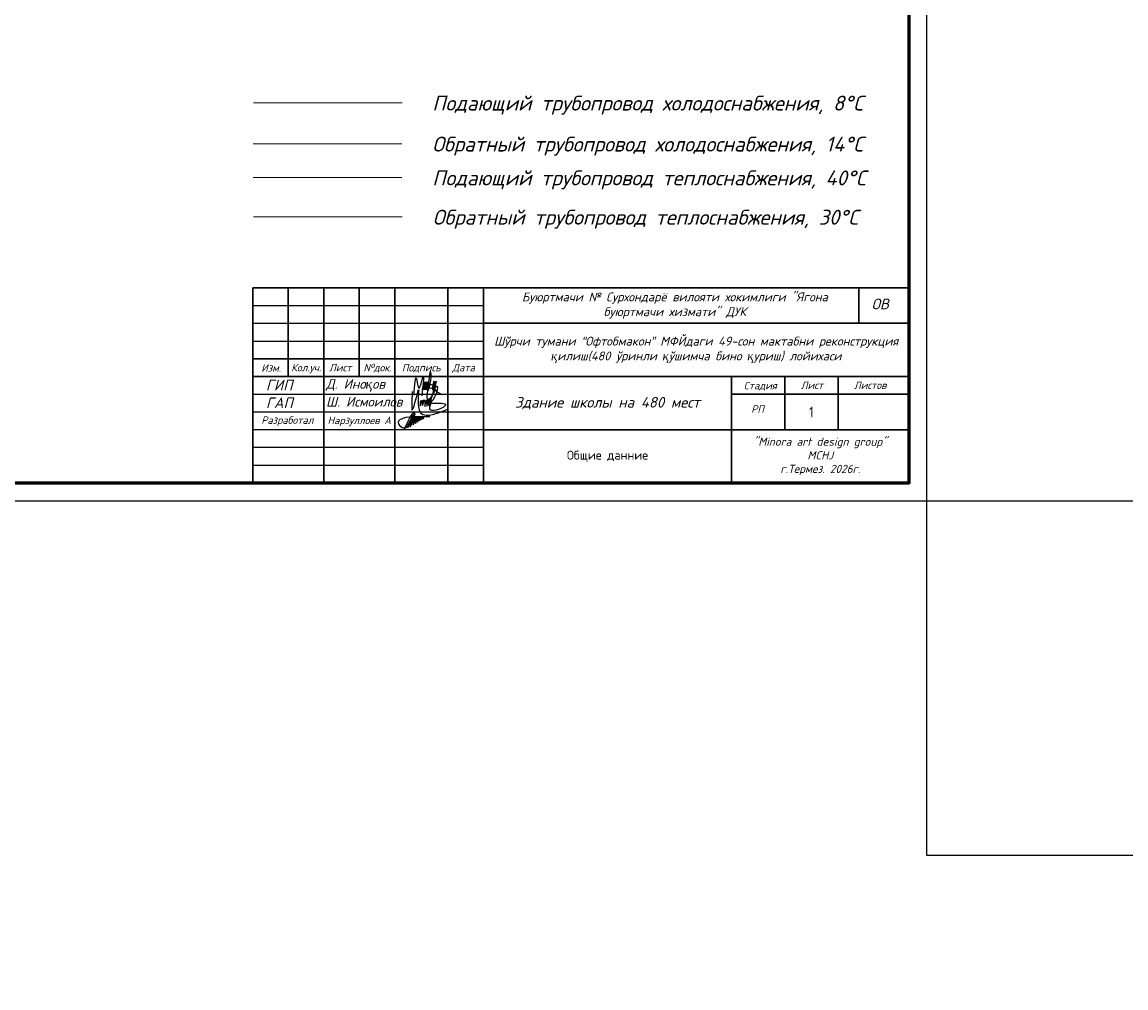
# Model space of a CAD drawing. Header units: millimetres. Extents: x 9824119 to 13672909, y -72394 to 462135.
# Tile 5 of 256: x 10040226 to 10071346, y -25198 to 2017. Entities that reach past the tile are written whole.
import ezdxf

# ---------------------------------------------------------------- set-up
doc = ezdxf.new("R2010")
doc.units = ezdxf.units.MM
doc.linetypes.add('ADSK_Скрыто', pattern=[6, 3, -3])
doc.layers.add('_0', color=7, linetype='Continuous')
for name, color, linetype, lineweight in [('A-DETL-HDLN', 7, 'ADSK_Скрыто', 9), ('list', 7, 'Continuous', 0), ('P-PIPE', 7, 'Continuous', 18)]:
    doc.layers.add(name, color=color, linetype=linetype, lineweight=lineweight)
doc.styles.add('Arial straight', font='arial.ttf')
doc.styles.add('geniso', font='geniso.shx', dxfattribs={"height": 300})
doc.styles.add('ISO_1.0', font='isocpeur.ttf')
doc.styles.add('ISOCPEUR', font='isocpeui.ttf')
doc.styles.add('V@ler@Live', font='isocpeui.ttf')
doc.styles.add('ГОСТ 250', font='isocpeui.ttf', dxfattribs={"height": 300})

# ---------------------------------------------------------------- blocks, each defined once
blk = doc.blocks.new('dfghdghjj')
at = {"color": 5}
for points in [[(9340.26, 16077.13), (9340.41, 16065.85), (9344.15, 16078.05), (9344.36, 16065.99), (9361.72, 16066.27)], [(9345.18, 16071.71), (9345.13, 16068.47), (9346.42, 16071.84), (9346.51, 16068.61), (9347.62, 16071.98), (9347.98, 16068.07), (9348.86, 16072.11), (9349.17, 16068.16), (9350.15, 16072.29), (9350.28, 16068.65), (9351.13, 16072.64), (9351.22, 16068.12)]]:
    blk.add_spline(points, degree=3, dxfattribs=at)
blk.add_open_spline([(9351.27, 16070.02), (9355.68, 16074.61), (9356.4, 16086.31), (9351.47, 16072.68), (9350.25, 16062.94), (9366.28, 16070.25), (9356.24, 16070.1), (9351.27, 16070.02)], degree=3, knots=[0, 0, 0, 0, 11.169732, 22.339463, 26.421393, 35.897433, 45.210623, 45.210623, 45.210623, 45.210623], dxfattribs=at)
blk = doc.blocks.new('fghjgfghjfghj')
at = {"color": 5}
for points in [[(9314.95, 16125.19), (9316.06, 16132.73), (9317.13, 16128.37), (9318.97, 16133.37), (9318.51, 16124.91)], [(9318.85, 16127.59), (9319.35, 16131.15), (9319.22, 16127.59), (9319.71, 16131.15), (9319.56, 16127.57), (9320.12, 16131.19), (9319.93, 16127.55), (9320.49, 16131.21), (9320.25, 16127.59), (9320.87, 16131.21), (9320.6, 16127.57), (9321.15, 16131.25), (9321, 16127.53), (9322.7, 16134.72), (9322.38, 16136.14), (9321.82, 16132.87), (9321.52, 16123.37), (9324.47, 16127.61), (9323.59, 16129.77), (9321.32, 16129.24), (9322.49, 16128.35), (9324.19, 16130.8), (9324.08, 16131.45), (9323.48, 16127.48), (9324.97, 16131.47), (9324.43, 16130.72), (9324.43, 16127.72), (9327.87, 16125.48)]]:
    blk.add_spline(points, degree=3, dxfattribs=at)
blk = doc.blocks.new('sd5435234534534')
at = {"color": 0, "lineweight": 30}
for p, q in [((-18500, 5500), (0, 5500)), ((-18500, 5500), (-18500, 0)), ((-17500, 5500), (-17500, 3000)), ((-16500, 5500), (-16500, 0)), ((-15500, 5500), (-15500, 3000)), ((-14500, 5500), (-14500, 0)), ((-13000, 5500), (-13000, 0)), ((-12000, 5500), (-12000, 0)), ((-1410, 5491), (-1410, 4491)), ((0, 5500), (0, 0)), ((-12000, 4500), (0, 4500)), ((-18500, 3500), (-12000, 3500)), ((0, 3000), (-18500, 3000)), ((-5000, 0), (-5000, 3000)), ((-3500, 1500), (-3500, 3000)), ((-2000, 3000), (-2000, 1500)), ((-5000, 2500), (0, 2500)), ((-12000, 1500), (0, 1500)), ((-18500, 0), (0, 0))]:
    blk.add_line(p, q, dxfattribs=at)
at = {"lineweight": 25}
for p, q in [((-18500, 5000), (-12000, 5000)), ((-18500, 4500), (-12000, 4500)), ((-18500, 4000), (-12000, 4000)), ((-18500, 2500), (-12000, 2500)), ((-12000, 2000), (-18500, 2000)), ((-12000, 1500), (-18500, 1500)), ((-12000, 1000), (-18500, 1000)), ((-18500, 500), (-12000, 500))]:
    blk.add_line(p, q, dxfattribs=at)
at = {"color": 5}
for points in [[(-13952, 1998), (-14083, 1723), (-14162, 1576), (-14165, 1571), (-14323, 1583), (-14379, 1748), (-14265, 1825), (-13901, 1870), (-13507, 1869)], [(-14063, 1896), (-13975, 1899), (-13944, 1903), (-13927, 1948), (-13941, 1964), (-13986, 1962), (-14020, 1929), (-14150, 1686), (-14248, 1492)], [(-13992, 1847), (-14131, 1561), (-13950, 1847), (-14066, 1587), (-13904, 1844), (-13983, 1635), (-13859, 1845), (-13914, 1680), (-13819, 1843), (-13856, 1717), (-13783, 1844), (-13803, 1749), (-13744, 1847), (-13762, 1775), (-13716, 1845), (-13728, 1800), (-13692, 1842), (-13698, 1811), (-13679, 1837)]]:
    blk.add_spline(points, degree=3, dxfattribs=at)
for name, p, xscale, yscale, zscale in [('fghjgfghjfghj', (-591107, -996639), 61.95987616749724, 61.95987616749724, 61.95987616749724), ('dfghdghjj', (-445763, -740596), 46.22558391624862, 46.22558391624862, 46.22558391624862)]:
    blk.add_blockref(name, p, dxfattribs=dict(xscale=xscale, yscale=yscale, zscale=zscale))
for s, insert, char_height, width, attachment_point, style in [('Буюртмачи № Сурхондарё вилояти хокимлиги "Ягона буюртмачи хизмати" ДУК', (-6600, 5000), 250, 9212.5, 5, 'ГОСТ 250'), ('Шўрчи тумани “Офтобмакон” МФЙдаги 49-сон мактабни реконструкция {\\fTimes New Roman|b0|i1|c204|p18;қ}илиш(480 ўринли {\\fTimes New Roman|b0|i1|c204|p18;қ}ўшимча бино {\\fTimes New Roman|b0|i1|c204|p18;қ}уриш) лойихаси', (-6000, 3750), 250, 11954.31, 5, 'ГОСТ 250'), ('\\pt9414.2538;Изм.', (-18261, 3348), 210, 12100.74, 1, 'V@ler@Live'), ('\\pt9414.2538;Кол.уч.', (-17416, 3356), 210, 12100.74, 1, 'V@ler@Live'), ('\\pt9414.2538;Лист', (-16349, 3356), 210, 12100.74, 1, 'V@ler@Live'), ('\\pt9414.2538;Nºдок.', (-15380, 3356), 210, 12100.74, 1, 'V@ler@Live'), ('\\pt9414.2538;Подпись', (-14297, 3356), 210, 12100.74, 1, 'V@ler@Live'), ('\\pt9414.2538;Дата', (-12874, 3356), 210, 12100.74, 1, 'V@ler@Live'), ('\\pt9414.2538;Стадия', (-4656, 2849), 210, 12100.74, 1, 'V@ler@Live'), ('\\pt9414.2538;Лист', (-3051, 2859), 210, 12100.74, 1, 'V@ler@Live'), ('\\pt9414.2538;Листов', (-1551, 2859), 210, 12100.74, 1, 'V@ler@Live'), ('Здание школы на 480 мест', (-8500, 2250), 300, 5776.41, 5, 'ГОСТ 250'), ('\\A1; РП', (-4580, 2191), 210, 12100.74, 1, 'V@ler@Live'), ('\\pt3500.0007;Разработал', (-18260, 1876), 210, 12100.74, 1, 'V@ler@Live'), ('\\pt2941.9551;Нарзуллоев А', (-16392, 1868), 210, 12100.74, 1, 'V@ler@Live')]:
    blk.add_mtext(s, dxfattribs=dict(insert=insert, char_height=char_height, width=width, attachment_point=attachment_point, style=style))
at = {"color": 0, "char_height": 300, "attachment_point": 1}
for s, insert in [('{\\fISOCPEUR|b0|i1|c204|p34;\\C256;ГИП}', (-18130, 2909)), ('{\\fISOCPEUR|b0|i1|c204|p34;\\C256;ГАП}', (-18130, 2409))]:
    blk.add_mtext(s, dxfattribs=dict(at, insert=insert))
at = {"color": 0, "linetype": 'Continuous', "lineweight": 15, "char_height": 270, "attachment_point": 1}
for s, insert in [('{\\fISOCPEUR|b0|i1|c204|p34;\\C256;Д. Ино\\fTimes New Roman|b0|i1|c204|p18;қ\\fISOCPEUR|b0|i1|c204|p34;ов}', (-16436, 2924)), ('{\\fISOCPEUR|b0|i1|c204|p34;\\C256;Ш. Исмоилов}', (-16436, 2424))]:
    blk.add_mtext(s, dxfattribs=dict(at, insert=insert))
at = {"insert": (-2500, 750), "char_height": 230, "width": 3995.47, "attachment_point": 5}
blk.add_mtext('{\\fISOCPEUR|b0|i1|c204|p34;"Мinora art design group"\\PMCHJ\\Pг.Термез. 2026г.}', dxfattribs=at)
at = {"layer": 'list', "color": 7, "lineweight": 13, "ltscale": 500, "insert": (-6080, 5044), "char_height": 250, "width": 11999.93, "attachment_point": 5, "line_spacing_factor": 0.9, "style": 'Arial straight'}
blk.add_mtext('{\\C256;                                                                                     \\C1;                      \\H1.6x; \\fISOCPEUR|b0|i1|c204|p34;\\H0.75x;\\C256;ОВ}', dxfattribs=at)

msp = doc.modelspace()

# ---------------------------------------------------------------- linework, layer by layer
at = {"color": 0, "linetype": 'Continuous', "lineweight": -2}
msp.add_lwpolyline([(9957132.1, -11469.8), (10065730.4, -11469.8), (10065730.4, 30530.2), (9957132.1, 30530.2), (9957132.1, -11469.8)], dxfattribs=at)
at = {"color": 0, "linetype": 'Continuous', "lineweight": 60}
msp.add_lwpolyline([(9959132.1, -10969.8), (10065230.4, -10969.8), (10065230.4, 30030.2), (9959132.1, 30030.2), (9959132.1, -10969.8)], dxfattribs=at)
msp.add_lwpolyline([(10065730.4, -11469.8), (10075730.4, -11469.8), (10075730.4, -21469.8), (10065730.4, -21469.8)], close=True)
at = {"layer": 'A-DETL-HDLN', "color": 1, "linetype": 'ByBlock'}
for p, q in [((10046750.4, -256), (10050944.9, -256)), ((10046737.9, -2362.9), (10050933.5, -2362.9))]:
    msp.add_line(p, q, dxfattribs=at)
at = {"layer": 'P-PIPE', "color": 5}
for p, q in [((10046737.9, -1410.8), (10050933.5, -1410.8)), ((10046750.4, -3470.9), (10050944.9, -3470.9))]:
    msp.add_line(p, q, dxfattribs=at)

# ---------------------------------------------------------------- block references
at = {"layer": '_0', "color": 0}
msp.add_blockref('sd5435234534534', (10065230.4, -10969.8), dxfattribs=at)

# ---------------------------------------------------------------- texts
at = {"char_height": 300, "attachment_point": 1}
for s, insert, width, style in [('\\pi13638.10589;{\\fISOCPEUR|b0|i0|c204|p34;\\H1.66667x;\\L\\C7;\\P\\pi10874.35036;\\H1.1x;Общие указания\\l\\P\\pi13638.10589;\\P\\pi-900,l1200,t1200;\\H0.72727x;1.^IПроект выполнен на основании задания заказчика и задания на проектирование архитектурно-строительных чертежей.\\P2.^IПроект соответствует действующим нормам :\\P\\pl900,t900;\\fSymbol|b0|i0|c2|p18;·^I\\fISOCPEUR|b0|i0|c204|p34;КМК 2. 04.05-97* "Отопление, вентиляция и кондиционирование воздуха".\\P\\fSymbol|b0|i0|c2|p18;·^I\\fISOCPEUR|b0|i0|c204|p34;ШНК 2.08.02-09* "Общественные здания и сооружение" \\P\\fSymbol|b0|i0|c2|p18;·^I\\fISOCPEUR|b0|i0|c204|p34;КМК 2.01.01-94 "Климатические и физико-геологические данные для проектирования".\\P\\fSymbol|b0|i0|c2|p18;·^I\\fISOCPEUR|b0|i0|c204|p34;КМК 2.01.04-97* "Строительная теплотехника".\\P\\fSymbol|b0|i0|c2|p18;·^I\\fISOCPEUR|b0|i0|c204|p34;ГОСТ 21.602-2003 "Правила выполнения рабочей документации отопления, вентиляции и кондиционирования".\\P\\fSymbol|b0|i0|c2|p18;·^I\\fISOCPEUR|b0|i0|c204|p34;ШНК \\fISOCPEUR|b0|i0|c186|p34;2.01.02-04\\fISOCPEUR|b0|i0|c204|p34; - \\fISOCPEUR|b0|i0|c186|p34;"\\fISOCPEUR|b0|i0|c204|p34;Пожарная безопасность зданий и сооружений\\fISOCPEUR|b0|i0|c186|p34;"\\fISOCPEUR|b0|i0|c204|p34;;\\P\\pl1200,t1200;3.^I  Расчетные параметры наружного воздуха для проектирования отопления, вентиляции и кондиционирования воздуха приняты по КМК 2.01.01-94.\\P\\pi-300,l300,tz;      Для проектирования отопления, вентиляции и кондиционирования воздуха: \\P\\pl1500,t1500;-^IХолодный  период  года Тн\\fISOCPEUR|b0|i0|c186|p34;=-14.0°C\\fISOCPEUR|b0|i0|c204|p34;; I=-12,4 кДж/кг (Парам. Б);\\P-^IТеплый  период  года Тн=33°C; I=55,7 кДж/кг  (Парам. А);\\P-^IТеплый  период  года Тн=37,5°C; I=65,2 кДж/кг (Парам. Б);\\P-^IСкорость ветра  - V=1,6 м/сек - холодный период;\\P-^IСкорость ветра  - V=1,9 м/сек - теплый  период;\\P-^IПродолжительность отопительного периода  Zот.пер.=129суток;\\P-^IСредняя температура отопительного периода  tот.пер.=2,7°C;\\P-^IБарометрическое давление в районе строительства Рбар=950 Гпа.\\P\\pi600,l0,tz;\\P\\pi11458.1097;\\LТЕПЛОСНАБЖЕНИЕ\\P\\pi13638.10589;\\l\\P\\pi0;\\C0;В качестве источника тепла выбран установленный во дворе здания тепловой насос, рассчитанный на работу в температурном режиме 40–30 °C.^J^JСистема отопления спроектирована как двухтрубная, в ней используются напольный фанкойл.\\P^JОсновным источником тепла является тепловой насос. \\P^JОсновное охлаждение осуществляется с помощью\\Pтепловых насосов. Для отвода конденсата, образующегося в фанкойлах, предусмотрены дренажные трубы. Основные водосточные и обратные трубы выполнены из полипропилена. \\P\\pi600;^JОсновные подающие и обратные трубы выполнены из полипропилена. Слив воды из системы осуществляется через регулировочный узел. Для снижения теплопотерь через трубы выполнены работы по теплоизоляции.\\C7; \\P\\pi12278.10827;\\LОТОПЛЕНИЕ\\l\\P\\pi0;  Для достижения  комфортных условий в зимнее время и компенсации теплопотерь в помещениях установлены \\C0;фанкойл\\C7;ы обеспечивающие в помещениях нормируемую температуру воздуха:\\P\\pi-300,l1500,t1500;-^IКабинет врача +20°C.\\P-^IЗал       +22°C.\\P-^IФизиотерапия     +21°C.\\P\\pi0,l0,tz;   На каждом приборе предусматривается устанавка термостатического клапана и запорного крана. Рекомендуется применить трубопроводы стабильные полипропиленовые. Система теплоснабжения \\C0;фанкойл\\C7;ов двухтрубная с принудительной циркуляцией, горизонтальная. Удаление воздуха осуществляется из воздухоспускных кранов установленных в \\C0;фанкойл\\C7;ах. Все монтажные и наладочные работы проводить в соответствии с нормативными документами и инструкциям фирм-изготовителя.}', (9986122.2, 27067.1), 27276.212, 'ISOCPEUR'), ('{\\fISOCPEUR|b0|i0|c204|p34;\\C7;^I\\A1;\\L\\P\\pi10515.36534;\\H1.33333x;ВЕНТИЛЯЦИЯ\\P\\pi0;\\l^IВ здании предусмотрена приточно-вытяжная вентиляция с естественным и \\Pмеханическим побуждением, для функционально различных и конструктивно раздельных групп \\Pпомещений.   ^I  \\P^IТакже предусматривается естественная вентиляция с удалением и поступлением воздуха через окна и двери.\\P^IУдаление воздуха из помещений производится с помощью вытяжных решеток.\\P^IМатериал воздуховодов - тонколистовая оцинкованная сталь по ГОСТ 14918-80.\\P^IВоздуховоды систем вытяжной вентиляции выполняются класса "Н" (нормально плотный).\\P^IМонтаж систем вентиляции выполнить в соответствии с \\A0;КМК 3.05.01.-9\\A1;7\\P\\A0;\\L\\P\\pi12075.36144;\\P\\pi7995.37164;ПРИМЕЧАНИЯ (ТЕПЛОСНАБЖЕНИЕ)\\P\\pi-900,l900,t900;\\l1.^IЧертеж читать совместно со спецификацией и с другими разделами проекта.\\P2.^IМонтаж оборудования и трубопроводов производить в соответствии с местными \\P\\pi0;действующими нормами и правилами, и требованиями завода-изготовителя оборудования.\\P\\pi-900;3.^IТрубопроводы системы теплоснабжения радиаторов приняты полипропиленовыми.\\P4.^IНа планах и схемах указаны наружный диаметр и толщина стенки полипропиленовых \\P\\pi0;трубопроводов.\\P\\pi-900;5.^IПриборы и трубопроводы нанесены условно.\\P6.^IУклон трубопроводов выполнить согласно схемам в сторону ближайшего вертикального \\P\\pi0;стояка.\\P\\pi-900;7.^IВсе отметки указаны от уровня пола этажа. \\P8.^IКрепить трубу в штробе каждые 2 метра.\\P9.^IТрубопроводы отопления, прокладываемые в полу покрыть трубчатой тепловой изоляцией \\P\\pi0;из вспученного полителена "Isocom" толщиной 9 мм.\\P\\pi-900;10.^IДиаметры запорно-регулирующей арматуры и фильтров соответствуют диаметру \\P\\pi0;трубопроводов, если не указано иное.\\P\\pi3390,l600,tz;\\P\\pi5455.37799,l0;\\LПРИМЕЧАНИЯ (ВЕНТИЛЯЦИЯ И КОНДИЦИОНИРОВАНИЕ)\\l\\P\\pi-900,l900,t900;1.^IВентиляционные системы показаны условно.\\P2.^IЧертеж читать совместно со спецификацией и остальными разделами проекта \\P3.^IВсе неплотности при пересечении инженерными коммуникациями огнестойких стен, \\P\\pi0;перекрытий и перегородок заделать материалами, соответствующими по степени \\Pогнестойкости пересекаемым ограждениям.\\P\\pi-900;4.^IВ сан-узлах двери не оборудованные переточными решетками, предусмотреть с \\P\\pi0;подрезкой дверного полотна, высота щели не менее 20 мм. Если конструкция дверей не \\Pпозволяет предусмотреть щели в нижней части, то необходимо выполнить установку \\Pжалюзийной решетки в нижней половине двери.\\P\\pi-900;5.^IРазместить все приборы для измерения температуры, давления и скорости потока в \\P\\pi0;доступных местах с прямыми секциями труб или воздуховодов наверху или внизу, \\Pсогласно рекомендациям завода изготовителя для точности показаний.\\P\\pi-900;6.^IУстановить расположение диффузоров, отдушин и вентиляционных решеток согласно \\P\\pi0;архитектурным планам потолка, освещения и другим деталям/узлам потолка и \\Pвыполнить незначительные изменения для обеспечения соответствия.\\P\\pi-900;7.^IМонтаж оборудования выполнить в соответствии с местными нормами и правилами, а \\P\\pi0;так же требованиями завода-изготовителя оборудования \\P\\pi-900;8.^IВсе отметки оборудований даны от пола этажа.\\P}', (10015733.6, 26003.4), 24350.724, 'ISOCPEUR'), ('\\pi300,l300;\\PПроектная документация разработана в соответствии с действующими \\P\\pi0;градостроительными нормами, правилами, государственными стандартами и отвечает \\Pтребованиям экологических, санитарно-гигиенических, противопожарных норм и правил, \\Pобеспечивает взрывную, взрывопожарную безопасность при эксплуатации объекта с учетом \\Pсоблюдения мероприятий предусмотренных рабочим \\Pпроектом.\\P\\P\\pi5217.6;ГИП^I^I^I^I^I', (9959156.6, -5347.3), 18500, 'ISO_1.0')]:
    msp.add_mtext(s, dxfattribs=dict(at, insert=insert, width=width, style=style))
at = {"color": 0, "linetype": 'Continuous', "lineweight": 25, "insert": (10062480.4, -8969.8), "char_height": 300, "width": 1500, "attachment_point": 5, "style": 'geniso'}
msp.add_mtext('1', dxfattribs=at)
at = {"color": 0, "linetype": 'Continuous', "insert": (10056730.4, -10219.8), "char_height": 250, "width": 7000, "attachment_point": 5, "style": 'ISO_1.0'}
msp.add_mtext('{\\C256;Общие данние}', dxfattribs=at)
at = {"layer": 'A-DETL-HDLN', "color": 1, "linetype": 'ByBlock', "style": 'ISOCPEUR'}
for s, p in [('Подающий трубопровод холодоснабжения, 8%%DC', (10051790.7, -476)), ('Подающий трубопровод теплоснабжения, 40%%DC', (10051790.7, -2582.9))]:
    msp.add_text(s, height=420.057, dxfattribs=at).set_placement(p)
at = {"layer": 'P-PIPE', "color": 5, "style": 'ISOCPEUR'}
for s, p in [('Обратный трубопровод холодоснабжения, 14%%DC', (10051789.7, -1630.8)), ('Обратный трубопровод теплоснабжения, 30%%DC', (10051802.2, -3690.9))]:
    msp.add_text(s, height=420.057, dxfattribs=at).set_placement(p)

doc.saveas('drawing.dxf')
